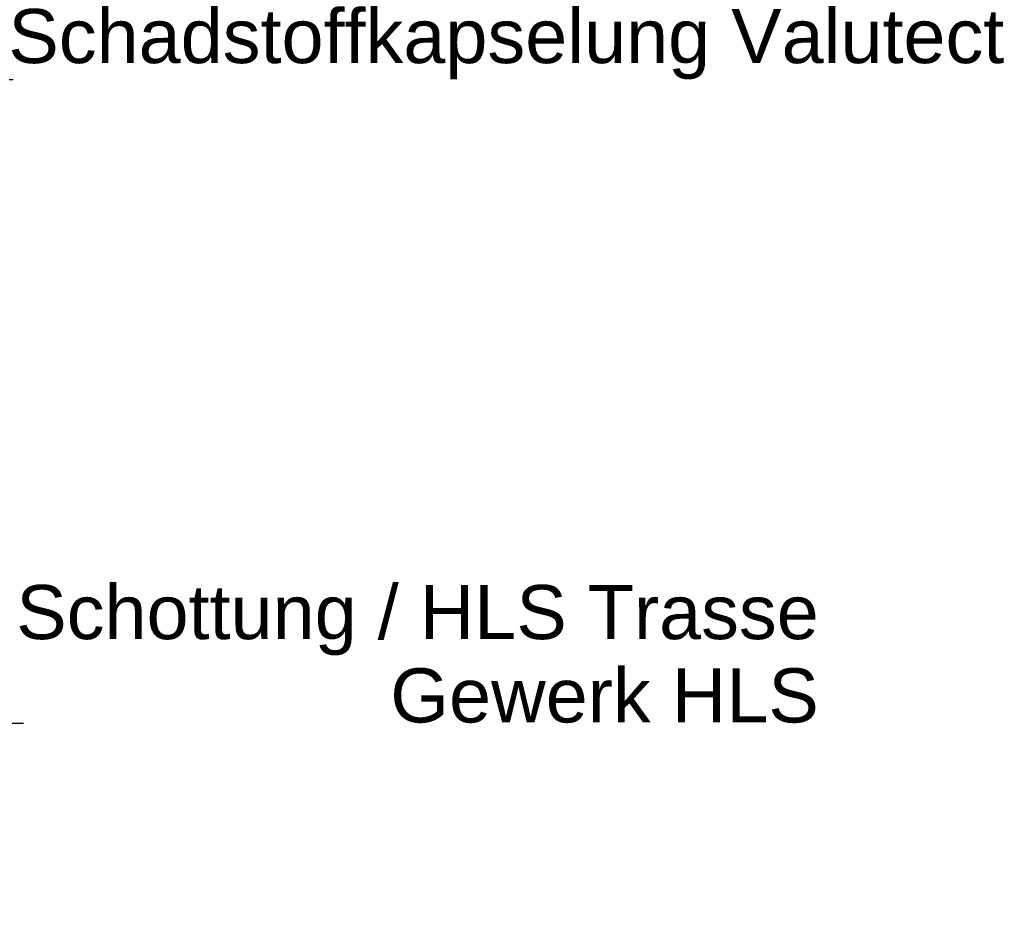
# Model space of a CAD drawing. Header units: metres. Extents: x -0.29 to 8.94, y -1.97 to 1.73.
# Tile 32 of 43: x 5.58 to 6.23, y 1.08 to 1.67. Entities that reach past the tile are written whole.
import ezdxf

# ---------------------------------------------------------------- set-up
doc = ezdxf.new("R2010")
doc.units = ezdxf.units.M
doc.header["$MEASUREMENT"] = 0
doc.layers.add('152 - Bemaßung_ Beschriftung.Ausbau', color=7, linetype='Continuous')
doc.styles.add('ERSTELLTER_STIL_1', font='txt')
doc.dimstyles.new('ERSTELLTER_STIL__7', dxfattribs={"dimtxt": 0.18, "dimasz": 0.01824, "dimexe": 0.18, "dimexo": 0.0625, "dimgap": 0, "dimtad": 0, "dimtih": 1, "dimtoh": 1, "dimdec": 4, "dimzin": 0, "dimdsep": 46, "dimcen": 0.09, "dimadec": 0, "dimazin": 0, "dimtfac": 1, "dimtdec": 4, "dimtmove": 0, "dimatfit": 3, "dimldrblk": 'ARROWHEAD_11', "dimfxl": 1, "dimtolj": 1, "dimtzin": 0, "dimarcsym": 0})

# ---------------------------------------------------------------- blocks, each defined once
blk = doc.blocks.new('ARROWHEAD_11')
at = {"color": 0, "linetype": 'Continuous', "lineweight": 0}
blk.add_line((0, 0), (-1, 0), dxfattribs=at)
at = {"color": 0, "linetype": 'Continuous', "lineweight": 0, "const_width": 0.25, "flags": 128}
blk.add_lwpolyline([(-0.125, 0, 1), (0.125, 0, 1)], format="xyb", close=True, dxfattribs=at)

msp = doc.modelspace()

# ---------------------------------------------------------------- texts
at = {"layer": '152 - Bemaßung_ Beschriftung.Ausbau', "color": 7, "linetype": 'Continuous', "lineweight": 9, "insert": (6.23061, 1.62692), "char_height": 0.036, "attachment_point": 9, "style": 'ERSTELLTER_STIL_1'}
msp.add_mtext('\\A1;{\\pqr;\\fArial|b0|i0|c0|p38;Schadstoffkapselung\\fArial|b0|i0|c0|p38; \\fArial|b0|i0|c0|p38;Valutect}', dxfattribs=at)
at = {"layer": '152 - Bemaßung_ Beschriftung.Ausbau', "color": 7, "linetype": 'Continuous', "lineweight": 9, "insert": (6.10718, 1.1987), "char_height": 0.036, "attachment_point": 9, "line_spacing_factor": 0.923713, "style": 'ERSTELLTER_STIL_1'}
msp.add_mtext('\\A1;{\\pqr;\\fArial|b0|i0|c0|p38;Schottung / \\fArial|b0|i0|c0|p38;HLS\\fArial|b0|i0|c0|p38; Trasse\\P\\pqr;\\fArial|b0|i0|c0|p38;Gewerk \\fArial|b0|i0|c0|p38;HLS}', dxfattribs=at)

# ---------------------------------------------------------------- leaders
at = {"layer": '152 - Bemaßung_ Beschriftung.Ausbau', "color": 7, "linetype": 'Continuous', "lineweight": 9, "annotation_type": 0, "has_hookline": 1, "hookline_direction": 0}
for points, text_width in [([(5.29315, 1.53045), (5.44501, 1.62692), (5.5713, 1.62692)], 0.6593), ([(4.9708, 1.08083), (5.15249, 1.1987), (5.57812, 1.1987)], 0.52906)]:
    msp.add_leader(points, dimstyle='ERSTELLTER_STIL__7', dxfattribs=dict(at, text_width=text_width))

doc.saveas('drawing.dxf')
